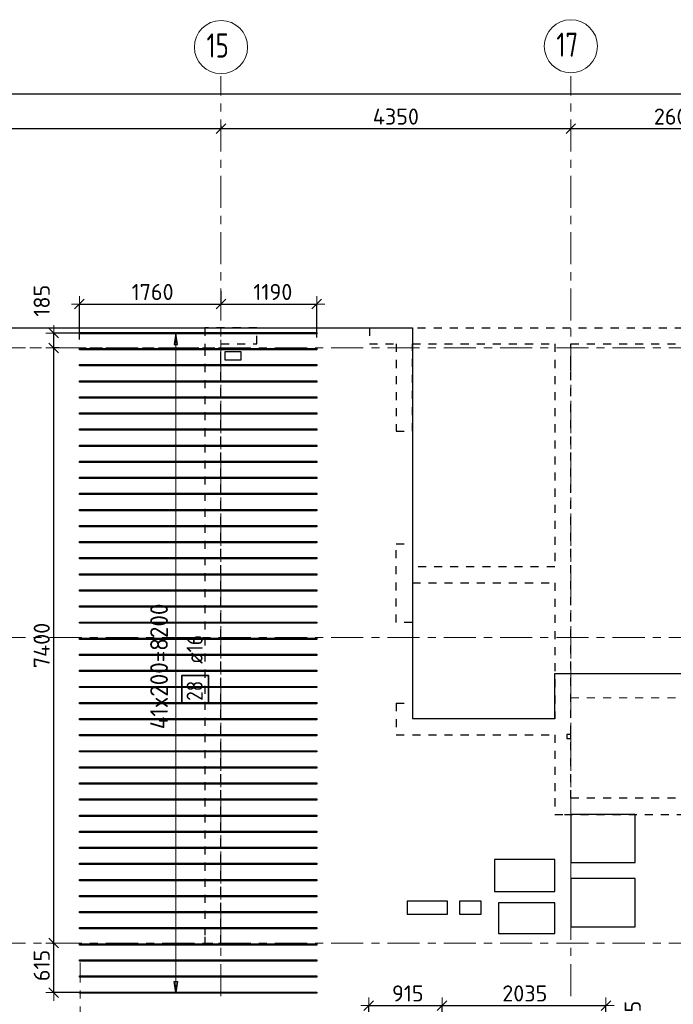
# Model space of a CAD drawing. Header units: metres. Extents: x -38 to 97, y -15 to 21.
# Tile 36 of 89: x 36 to 44, y 8 to 20. Entities that reach past the tile are written whole.
import ezdxf

# ---------------------------------------------------------------- set-up
doc = ezdxf.new("R2010")
doc.units = ezdxf.units.M
doc.header["$PDMODE"] = 65
for name, pattern in [('______11', [0.5, 0.4, -0.05, 0, -0.05]), ('______2', [0.0405, 0.03, -0.0105]), ('______3', [0.5, 0.4, -0.1]), ('______5', [1.1, 0.8, -0.1, 0.1, -0.1])]:
    doc.linetypes.add(name, pattern=pattern)
for name, color, linetype, lineweight in [('XR$2$Осевая линия (1)', 7, '______5', 13), ('XR$2$Размерная линия (1)', 7, 'Continuous', 13), ('XR$4$Балка (1)', 7, '______3', 13), ('XR$4$Перекрытие (1)', 7, 'Continuous', 35), ('XR$4$Размерная линия (1)', 7, 'Continuous', 13)]:
    doc.layers.add(name, color=color, linetype=linetype, lineweight=lineweight)
doc.layers.add('XR$4$Арм.стержн.Доп. Арм верхн.зоны Х', color=7, linetype='Continuous', lineweight=35, true_color=0x8c8cff)
doc.layers.add('XR$5$Стена_ бетон несущ.', color=7, linetype='Continuous', lineweight=70, true_color=0xb4b496)
doc.styles.add('ISOCPEUR', font='txt')
doc.dimstyles.new('DIMSTYLE_3', dxfattribs={"dimtxt": 0.2, "dimasz": 0.2, "dimexe": 0, "dimexo": 0, "dimgap": 0.1, "dimtad": 2, "dimdec": 0, "dimlfac": 1000, "dimrnd": 5, "dimzin": 12, "dimdsep": 46, "dimtxsty": 'ISOCPEUR', "dimblk1": 'ALL_ML_STRICH', "dimblk2": 'ALL_ML_STRICH', "dimsah": 1, "dimcen": 0, "dimclrd": 7, "dimclre": 256, "dimclrt": 7, "dimadec": 0, "dimazin": 0, "dimtfac": 1, "dimtdec": 0, "dimtix": 1, "dimtmove": 2, "dimatfit": 3, "dimfxl": 0, "dimtzin": 0, "dimlwd": 0, "dimlwe": -3, "dimarcsym": 0})
doc.dimstyles.new('DIMSTYLE_33', dxfattribs={"dimtxt": 0.2, "dimasz": 0.2, "dimexe": 0, "dimexo": 0, "dimgap": 0.1, "dimtad": 2, "dimdec": 0, "dimlfac": 1000, "dimrnd": 5, "dimzin": 12, "dimdsep": 46, "dimtxsty": 'ISOCPEUR', "dimblk1": 'ALL_ML_STRICH', "dimblk2": 'ALL_ML_STRICH', "dimsah": 1, "dimcen": 0, "dimclrd": 7, "dimclre": 256, "dimclrt": 7, "dimadec": 0, "dimazin": 0, "dimtfac": 1, "dimtdec": 0, "dimtix": 1, "dimtmove": 2, "dimatfit": 3, "dimfxl": 0, "dimtvp": 1.2, "dimtzin": 0, "dimlwd": 0, "dimlwe": -3, "dimarcsym": 0})

# ---------------------------------------------------------------- blocks, each defined once
blk = doc.blocks.new('ALL_ML_STRICH')
at = {"color": 0, "linetype": 'ByBlock', "lineweight": -2}
for p, q in [((-1, 0), (0.5, 0)), ((-0.3, -0.3), (0.3, 0.3)), ((0, -0.5), (0, 0.5))]:
    blk.add_line(p, q, dxfattribs=at)
blk = doc.blocks.new('*D11')
at = {"layer": 'DEFPOINTS', "color": 7, "linetype": 'Continuous', "lineweight": 13, "transparency": 33554687}
for p in [(0.5, 19.557), (0.5, 19.377), (61.6, 17.12)]:
    blk.add_point(p, dxfattribs=at)
at = {"layer": 'XR$2$Размерная линия (1)', "color": 9, "linetype": 'Continuous', "lineweight": -2, "true_color": 0xc7c7c7, "transparency": 33554687}
for p, q in [((0.5, 19.357), (0.5, 19.557)), ((61.6, 17.14), (61.6, 19.557))]:
    blk.add_line(p, q, dxfattribs=at)
at = {"layer": 'XR$2$Размерная линия (1)', "color": 7, "linetype": 'Continuous', "lineweight": -2, "transparency": 33554687}
blk.add_line((0.5, 19.557), (61.6, 19.557), dxfattribs=at)
at = {"layer": 'XR$2$Размерная линия (1)', "color": 7, "linetype": 'Continuous', "lineweight": 13, "transparency": 33554687, "xscale": 0.2, "yscale": 0.2, "zscale": 0.2, "rotation": 180}
blk.add_blockref('ALL_ML_STRICH', (0.5, 19.557), dxfattribs=at)
at = {"layer": 'XR$2$Размерная линия (1)', "color": 7, "linetype": 'Continuous', "lineweight": 13, "transparency": 33554687, "xscale": 0.2, "yscale": 0.2, "zscale": 0.2}
blk.add_blockref('ALL_ML_STRICH', (61.6, 19.557), dxfattribs=at)
at = {"layer": 'XR$2$Размерная линия (1)', "color": 7, "linetype": 'Continuous', "lineweight": 13, "transparency": 33554687, "insert": (31.1, 19.707), "char_height": 0.2, "width": 1, "attachment_point": 5, "style": 'ISOCPEUR'}
blk.add_mtext('\\A1;{61100}', dxfattribs=at)
blk = doc.blocks.new('*D34')
at = {"layer": 'DEFPOINTS', "color": 7, "linetype": 'Continuous', "lineweight": 13, "transparency": 33554687}
for p in [(32.85, 19.135), (32.85, 19.126), (38.7, 19.186)]:
    blk.add_point(p, dxfattribs=at)
at = {"layer": 'XR$2$Размерная линия (1)', "color": 9, "linetype": 'Continuous', "lineweight": -2, "true_color": 0xc7c7c7, "transparency": 33554687}
for p, q in [((32.85, 19.126), (32.85, 19.126)), ((38.7, 19.166), (38.7, 19.126))]:
    blk.add_line(p, q, dxfattribs=at)
at = {"layer": 'XR$2$Размерная линия (1)', "color": 7, "linetype": 'Continuous', "lineweight": -2, "transparency": 33554687}
blk.add_line((32.85, 19.126), (38.7, 19.126), dxfattribs=at)
at = {"layer": 'XR$2$Размерная линия (1)', "color": 7, "linetype": 'Continuous', "lineweight": 13, "transparency": 33554687, "xscale": 0.2, "yscale": 0.2, "zscale": 0.2, "rotation": 180}
blk.add_blockref('ALL_ML_STRICH', (32.85, 19.126), dxfattribs=at)
at = {"layer": 'XR$2$Размерная линия (1)', "color": 7, "linetype": 'Continuous', "lineweight": 13, "transparency": 33554687, "xscale": 0.2, "yscale": 0.2, "zscale": 0.2}
blk.add_blockref('ALL_ML_STRICH', (38.7, 19.126), dxfattribs=at)
at = {"layer": 'XR$2$Размерная линия (1)', "color": 7, "linetype": 'Continuous', "lineweight": 13, "transparency": 33554687, "insert": (35.785, 19.276), "char_height": 0.2, "width": 0.8, "attachment_point": 5, "style": 'ISOCPEUR'}
blk.add_mtext('\\A1;{5850}', dxfattribs=at)
blk = doc.blocks.new('*D35')
at = {"layer": 'DEFPOINTS', "color": 7, "linetype": 'Continuous', "lineweight": 13, "transparency": 33554687}
for p in [(38.7, 19.186), (38.7, 19.126), (43.05, 19.104)]:
    blk.add_point(p, dxfattribs=at)
at = {"layer": 'XR$2$Размерная линия (1)', "color": 9, "linetype": 'Continuous', "lineweight": -2, "true_color": 0xc7c7c7, "transparency": 33554687}
for p, q in [((38.7, 19.166), (38.7, 19.126)), ((43.05, 19.124), (43.05, 19.126))]:
    blk.add_line(p, q, dxfattribs=at)
at = {"layer": 'XR$2$Размерная линия (1)', "color": 7, "linetype": 'Continuous', "lineweight": -2, "transparency": 33554687}
blk.add_line((38.7, 19.126), (43.05, 19.126), dxfattribs=at)
at = {"layer": 'XR$2$Размерная линия (1)', "color": 7, "linetype": 'Continuous', "lineweight": 13, "transparency": 33554687, "xscale": 0.2, "yscale": 0.2, "zscale": 0.2, "rotation": 180}
blk.add_blockref('ALL_ML_STRICH', (38.7, 19.126), dxfattribs=at)
at = {"layer": 'XR$2$Размерная линия (1)', "color": 7, "linetype": 'Continuous', "lineweight": 13, "transparency": 33554687, "xscale": 0.2, "yscale": 0.2, "zscale": 0.2}
blk.add_blockref('ALL_ML_STRICH', (43.05, 19.126), dxfattribs=at)
at = {"layer": 'XR$2$Размерная линия (1)', "color": 7, "linetype": 'Continuous', "lineweight": 13, "transparency": 33554687, "insert": (40.875, 19.276), "char_height": 0.2, "width": 0.8, "attachment_point": 5, "style": 'ISOCPEUR'}
blk.add_mtext('\\A1;{4350}', dxfattribs=at)
blk = doc.blocks.new('*D36')
at = {"layer": 'DEFPOINTS', "color": 7, "linetype": 'Continuous', "lineweight": 13, "transparency": 33554687}
for p in [(43.05, 19.126), (43.05, 19.104), (45.65, 19.05)]:
    blk.add_point(p, dxfattribs=at)
at = {"layer": 'XR$2$Размерная линия (1)', "color": 9, "linetype": 'Continuous', "lineweight": -2, "true_color": 0xc7c7c7, "transparency": 33554687}
for p, q in [((43.05, 19.124), (43.05, 19.126)), ((45.65, 19.07), (45.65, 19.126))]:
    blk.add_line(p, q, dxfattribs=at)
at = {"layer": 'XR$2$Размерная линия (1)', "color": 7, "linetype": 'Continuous', "lineweight": -2, "transparency": 33554687}
blk.add_line((43.05, 19.126), (45.65, 19.126), dxfattribs=at)
at = {"layer": 'XR$2$Размерная линия (1)', "color": 7, "linetype": 'Continuous', "lineweight": 13, "transparency": 33554687, "xscale": 0.2, "yscale": 0.2, "zscale": 0.2, "rotation": 180}
blk.add_blockref('ALL_ML_STRICH', (43.05, 19.126), dxfattribs=at)
at = {"layer": 'XR$2$Размерная линия (1)', "color": 7, "linetype": 'Continuous', "lineweight": 13, "transparency": 33554687, "xscale": 0.2, "yscale": 0.2, "zscale": 0.2}
blk.add_blockref('ALL_ML_STRICH', (45.65, 19.126), dxfattribs=at)
at = {"layer": 'XR$2$Размерная линия (1)', "color": 7, "linetype": 'Continuous', "lineweight": 13, "transparency": 33554687, "insert": (44.36, 19.276), "char_height": 0.2, "width": 0.8, "attachment_point": 5, "style": 'ISOCPEUR'}
blk.add_mtext('\\A1;{2600}', dxfattribs=at)
blk = doc.blocks.new('*D394')
at = {"layer": 'DEFPOINTS', "color": 7, "linetype": 'Continuous', "lineweight": 13, "transparency": 33554687}
for p in [(40.537, 8.224), (41.45, 8.021), (40.537, 7.616)]:
    blk.add_point(p, dxfattribs=at)
at = {"layer": 'XR$4$Размерная линия (1)', "color": 9, "linetype": 'Continuous', "lineweight": -2, "true_color": 0xc7c7c7, "transparency": 33554687}
for p, q in [((40.537, 7.636), (40.537, 8.224)), ((41.45, 8.041), (41.45, 8.224))]:
    blk.add_line(p, q, dxfattribs=at)
at = {"layer": 'XR$4$Размерная линия (1)', "color": 7, "linetype": 'Continuous', "lineweight": -2, "transparency": 33554687}
blk.add_line((40.537, 8.224), (41.45, 8.224), dxfattribs=at)
at = {"layer": 'XR$4$Размерная линия (1)', "color": 7, "linetype": 'Continuous', "lineweight": 13, "transparency": 33554687, "xscale": 0.2, "yscale": 0.2, "zscale": 0.2, "rotation": 180}
blk.add_blockref('ALL_ML_STRICH', (40.537, 8.224), dxfattribs=at)
at = {"layer": 'XR$4$Размерная линия (1)', "color": 7, "linetype": 'Continuous', "lineweight": 13, "transparency": 33554687, "xscale": 0.2, "yscale": 0.2, "zscale": 0.2}
blk.add_blockref('ALL_ML_STRICH', (41.45, 8.224), dxfattribs=at)
at = {"layer": 'XR$4$Размерная линия (1)', "color": 7, "linetype": 'Continuous', "lineweight": 13, "transparency": 33554687, "insert": (41.023, 8.374), "char_height": 0.2, "width": 0.6, "attachment_point": 5, "style": 'ISOCPEUR'}
blk.add_mtext('\\A1;{915}', dxfattribs=at)
blk = doc.blocks.new('*D395')
at = {"layer": 'DEFPOINTS', "color": 7, "linetype": 'Continuous', "lineweight": 13, "transparency": 33554687}
for p in [(41.45, 8.224), (41.45, 8.021), (43.487, 7.646)]:
    blk.add_point(p, dxfattribs=at)
at = {"layer": 'XR$4$Размерная линия (1)', "color": 9, "linetype": 'Continuous', "lineweight": -2, "true_color": 0xc7c7c7, "transparency": 33554687}
for p, q in [((41.45, 8.041), (41.45, 8.224)), ((43.487, 7.666), (43.487, 8.224))]:
    blk.add_line(p, q, dxfattribs=at)
at = {"layer": 'XR$4$Размерная линия (1)', "color": 7, "linetype": 'Continuous', "lineweight": -2, "transparency": 33554687}
blk.add_line((41.45, 8.224), (43.487, 8.224), dxfattribs=at)
at = {"layer": 'XR$4$Размерная линия (1)', "color": 7, "linetype": 'Continuous', "lineweight": 13, "transparency": 33554687, "xscale": 0.2, "yscale": 0.2, "zscale": 0.2, "rotation": 180}
blk.add_blockref('ALL_ML_STRICH', (41.45, 8.224), dxfattribs=at)
at = {"layer": 'XR$4$Размерная линия (1)', "color": 7, "linetype": 'Continuous', "lineweight": 13, "transparency": 33554687, "xscale": 0.2, "yscale": 0.2, "zscale": 0.2}
blk.add_blockref('ALL_ML_STRICH', (43.487, 8.224), dxfattribs=at)
at = {"layer": 'XR$4$Размерная линия (1)', "color": 7, "linetype": 'Continuous', "lineweight": 13, "transparency": 33554687, "insert": (42.478, 8.374), "char_height": 0.2, "width": 0.8, "attachment_point": 5, "style": 'ISOCPEUR'}
blk.add_mtext('\\A1;{2035}', dxfattribs=at)
blk = doc.blocks.new('*D412')
at = {"layer": 'DEFPOINTS', "color": 7, "linetype": 'Continuous', "lineweight": 13, "transparency": 33554687}
for p in [(38.7, 17.084), (36.94, 16.945), (36.94, 16.483)]:
    blk.add_point(p, dxfattribs=at)
at = {"layer": 'XR$4$Размерная линия (1)', "color": 9, "linetype": 'Continuous', "lineweight": -2, "true_color": 0xc7c7c7, "transparency": 33554687}
for p, q in [((38.7, 17.104), (38.7, 16.945)), ((36.94, 16.503), (36.94, 16.945))]:
    blk.add_line(p, q, dxfattribs=at)
at = {"layer": 'XR$4$Размерная линия (1)', "color": 7, "linetype": 'Continuous', "lineweight": -2, "transparency": 33554687}
blk.add_line((36.94, 16.945), (38.7, 16.945), dxfattribs=at)
at = {"layer": 'XR$4$Размерная линия (1)', "color": 7, "linetype": 'Continuous', "lineweight": 13, "transparency": 33554687, "xscale": 0.2, "yscale": 0.2, "zscale": 0.2, "rotation": 180}
blk.add_blockref('ALL_ML_STRICH', (36.94, 16.945), dxfattribs=at)
at = {"layer": 'XR$4$Размерная линия (1)', "color": 7, "linetype": 'Continuous', "lineweight": 13, "transparency": 33554687, "xscale": 0.2, "yscale": 0.2, "zscale": 0.2}
blk.add_blockref('ALL_ML_STRICH', (38.7, 16.945), dxfattribs=at)
at = {"layer": 'XR$4$Размерная линия (1)', "color": 7, "linetype": 'Continuous', "lineweight": 13, "transparency": 33554687, "insert": (37.85, 17.095), "char_height": 0.2, "width": 0.8, "attachment_point": 5, "style": 'ISOCPEUR'}
blk.add_mtext('\\A1;{1760}', dxfattribs=at)
blk = doc.blocks.new('*D413')
at = {"layer": 'DEFPOINTS', "color": 7, "linetype": 'Continuous', "lineweight": 13, "transparency": 33554687}
for p in [(38.7, 17.084), (38.7, 16.945), (39.89, 16.508)]:
    blk.add_point(p, dxfattribs=at)
at = {"layer": 'XR$4$Размерная линия (1)', "color": 9, "linetype": 'Continuous', "lineweight": -2, "true_color": 0xc7c7c7, "transparency": 33554687}
for p, q in [((38.7, 17.104), (38.7, 16.945)), ((39.89, 16.528), (39.89, 16.945))]:
    blk.add_line(p, q, dxfattribs=at)
at = {"layer": 'XR$4$Размерная линия (1)', "color": 7, "linetype": 'Continuous', "lineweight": -2, "transparency": 33554687}
blk.add_line((38.7, 16.945), (39.89, 16.945), dxfattribs=at)
at = {"layer": 'XR$4$Размерная линия (1)', "color": 7, "linetype": 'Continuous', "lineweight": 13, "transparency": 33554687, "xscale": 0.2, "yscale": 0.2, "zscale": 0.2, "rotation": 180}
blk.add_blockref('ALL_ML_STRICH', (38.7, 16.945), dxfattribs=at)
at = {"layer": 'XR$4$Размерная линия (1)', "color": 7, "linetype": 'Continuous', "lineweight": 13, "transparency": 33554687, "xscale": 0.2, "yscale": 0.2, "zscale": 0.2}
blk.add_blockref('ALL_ML_STRICH', (39.89, 16.945), dxfattribs=at)
at = {"layer": 'XR$4$Размерная линия (1)', "color": 7, "linetype": 'Continuous', "lineweight": 13, "transparency": 33554687, "insert": (39.345, 17.095), "char_height": 0.2, "width": 0.8, "attachment_point": 5, "style": 'ISOCPEUR'}
blk.add_mtext('\\A1;{1190}', dxfattribs=at)
blk = doc.blocks.new('*D414')
at = {"layer": 'DEFPOINTS', "color": 7, "linetype": 'Continuous', "lineweight": 13, "transparency": 33554687}
for p in [(36.587, 9), (36.621, 8.384), (37.025, 8.384)]:
    blk.add_point(p, dxfattribs=at)
at = {"layer": 'XR$4$Размерная линия (1)', "color": 9, "linetype": 'Continuous', "lineweight": -2, "true_color": 0xc7c7c7, "transparency": 33554687}
for p, q in [((36.607, 9), (36.621, 9)), ((37.005, 8.384), (36.621, 8.384))]:
    blk.add_line(p, q, dxfattribs=at)
at = {"layer": 'XR$4$Размерная линия (1)', "color": 7, "linetype": 'Continuous', "lineweight": -2, "transparency": 33554687}
blk.add_line((36.621, 8.384), (36.621, 9), dxfattribs=at)
at = {"layer": 'XR$4$Размерная линия (1)', "color": 7, "linetype": 'Continuous', "lineweight": 13, "transparency": 33554687, "xscale": 0.2, "yscale": 0.2, "zscale": 0.2}
for p, rotation in [((36.621, 9), 90), ((36.621, 8.384), 270)]:
    blk.add_blockref('ALL_ML_STRICH', p, dxfattribs=dict(at, rotation=rotation))
at = {"layer": 'XR$4$Размерная линия (1)', "color": 7, "linetype": 'Continuous', "lineweight": 13, "transparency": 33554687, "insert": (36.471, 8.722), "char_height": 0.2, "width": 0.6, "attachment_point": 5, "rotation": 90, "style": 'ISOCPEUR'}
blk.add_mtext('\\A1;{615}', dxfattribs=at)
blk = doc.blocks.new('*D415')
at = {"layer": 'DEFPOINTS', "color": 7, "linetype": 'Continuous', "lineweight": 13, "transparency": 33554687}
for p in [(36.708, 16.4), (36.587, 9), (36.621, 9)]:
    blk.add_point(p, dxfattribs=at)
at = {"layer": 'XR$4$Размерная линия (1)', "color": 9, "linetype": 'Continuous', "lineweight": -2, "true_color": 0xc7c7c7, "transparency": 33554687}
for p, q in [((36.688, 16.4), (36.621, 16.4)), ((36.607, 9), (36.621, 9))]:
    blk.add_line(p, q, dxfattribs=at)
at = {"layer": 'XR$4$Размерная линия (1)', "color": 7, "linetype": 'Continuous', "lineweight": -2, "transparency": 33554687}
blk.add_line((36.621, 9), (36.621, 16.4), dxfattribs=at)
at = {"layer": 'XR$4$Размерная линия (1)', "color": 7, "linetype": 'Continuous', "lineweight": 13, "transparency": 33554687, "xscale": 0.2, "yscale": 0.2, "zscale": 0.2}
for p, rotation in [((36.621, 16.4), 90), ((36.621, 9), 270)]:
    blk.add_blockref('ALL_ML_STRICH', p, dxfattribs=dict(at, rotation=rotation))
at = {"layer": 'XR$4$Размерная линия (1)', "color": 7, "linetype": 'Continuous', "lineweight": 13, "transparency": 33554687, "insert": (36.471, 12.7), "char_height": 0.2, "width": 0.8, "attachment_point": 5, "rotation": 90, "style": 'ISOCPEUR'}
blk.add_mtext('\\A1;{7400}', dxfattribs=at)
blk = doc.blocks.new('*D416')
at = {"layer": 'DEFPOINTS', "color": 7, "linetype": 'Continuous', "lineweight": 13, "transparency": 33554687}
for p in [(36.99, 16.584), (36.621, 16.4), (36.708, 16.4)]:
    blk.add_point(p, dxfattribs=at)
at = {"layer": 'XR$4$Размерная линия (1)', "color": 9, "linetype": 'Continuous', "lineweight": -2, "true_color": 0xc7c7c7, "transparency": 33554687}
for p, q in [((36.97, 16.584), (36.621, 16.584)), ((36.688, 16.4), (36.621, 16.4))]:
    blk.add_line(p, q, dxfattribs=at)
at = {"layer": 'XR$4$Размерная линия (1)', "color": 7, "linetype": 'Continuous', "lineweight": -2, "transparency": 33554687}
blk.add_line((36.621, 16.4), (36.621, 16.584), dxfattribs=at)
at = {"layer": 'XR$4$Размерная линия (1)', "color": 7, "linetype": 'Continuous', "lineweight": 13, "transparency": 33554687, "xscale": 0.2, "yscale": 0.2, "zscale": 0.2}
for p, rotation in [((36.621, 16.584), 90), ((36.621, 16.4), 270)]:
    blk.add_blockref('ALL_ML_STRICH', p, dxfattribs=dict(at, rotation=rotation))
at = {"layer": 'XR$4$Размерная линия (1)', "color": 7, "linetype": 'Continuous', "lineweight": 13, "transparency": 33554687, "insert": (36.471, 16.987), "char_height": 0.2, "width": 0.6, "attachment_point": 5, "rotation": 90, "style": 'ISOCPEUR'}
blk.add_mtext('\\A1;{185}', dxfattribs=at)
blk = doc.blocks.new('*D647')
at = {"layer": 'DEFPOINTS', "color": 7, "linetype": 'Continuous', "lineweight": 13, "transparency": 33554687}
for p in [(43.412, 7.727), (43.891, 7.4), (43.971, 7.4)]:
    blk.add_point(p, dxfattribs=at)
at = {"layer": 'XR$4$Размерная линия (1)', "color": 9, "linetype": 'Continuous', "lineweight": -2, "true_color": 0xc7c7c7, "transparency": 33554687}
for p, q in [((43.432, 7.727), (43.971, 7.727)), ((43.911, 7.4), (43.971, 7.4))]:
    blk.add_line(p, q, dxfattribs=at)
at = {"layer": 'XR$4$Размерная линия (1)', "color": 7, "linetype": 'Continuous', "lineweight": -2, "transparency": 33554687}
blk.add_line((43.971, 7.4), (43.971, 7.727), dxfattribs=at)
at = {"layer": 'XR$4$Размерная линия (1)', "color": 7, "linetype": 'Continuous', "lineweight": 13, "transparency": 33554687, "xscale": 0.2, "yscale": 0.2, "zscale": 0.2}
for p, rotation in [((43.971, 7.727), 90), ((43.971, 7.4), 270)]:
    blk.add_blockref('ALL_ML_STRICH', p, dxfattribs=dict(at, rotation=rotation))
at = {"layer": 'XR$4$Размерная линия (1)', "color": 7, "linetype": 'Continuous', "lineweight": 13, "transparency": 33554687, "insert": (43.819, 8.072), "char_height": 0.2, "width": 0.6, "attachment_point": 5, "rotation": 90, "style": 'ISOCPEUR'}
blk.add_mtext('\\A1;{325}', dxfattribs=at)

msp = doc.modelspace()

# ---------------------------------------------------------------- linework, layer by layer
at = {"layer": 'XR$2$Осевая линия (1)', "color": 253, "linetype": '______11', "lineweight": 13, "true_color": 0xa0a0a0, "transparency": 33554687}
for p, q in [((38.7, 8.34), (38.7, 19.78)), ((43.05, 8.34), (43.05, 19.78)), ((-2.63, 16.4), (62.6, 16.4)), ((-2.63, 12.8), (62.6, 12.8)), ((-2.63, 9), (62.6, 9)), ((36.95, -3.39), (36.95, 8.76))]:
    msp.add_line(p, q, dxfattribs=at)
at = {"layer": 'XR$2$Осевая линия (1)', "color": 7, "linetype": 'Continuous', "lineweight": 13, "transparency": 33554687}
for centre in [(38.7004, 20.1401), (43.0504, 20.1501)]:
    msp.add_circle(centre, 0.3304, dxfattribs=at)
at = {"layer": 'XR$4$Арм.стержн.Доп. Арм верхн.зоны Х', "color": 253, "linetype": 'Continuous', "lineweight": -3, "true_color": 0xa0a0a0, "transparency": 33554687}
for p, q in [((38.1399, 16.584), (38.0399, 16.584)), ((38.1399, 16.584), (38.2399, 16.584)), ((38.1399, 8.3839), (38.0399, 8.3839)), ((38.1399, 8.3839), (38.2399, 8.3839))]:
    msp.add_line(p, q, dxfattribs=at)
at = {"layer": 'XR$4$Арм.стержн.Доп. Арм верхн.зоны Х', "color": 7, "linetype": 'Continuous', "lineweight": 25, "transparency": 33554687}
for p, q in [((38.1399, 16.584), (38.1199, 16.444)), ((38.1599, 16.444), (38.1399, 16.584)), ((38.1199, 16.444), (38.1599, 16.444)), ((38.1399, 8.3839), (38.1199, 8.524)), ((38.1199, 8.524), (38.1599, 8.524)), ((38.1599, 8.524), (38.1399, 8.3839))]:
    msp.add_line(p, q, dxfattribs=at)
at = {"layer": 'XR$4$Арм.стержн.Доп. Арм верхн.зоны Х', "color": 7, "linetype": 'Continuous', "lineweight": 13, "transparency": 33554687}
for p, q in [((38.1399, 16.584), (38.1399, 16.584)), ((38.1399, 8.3839), (38.1399, 16.584)), ((38.1399, 8.3839), (38.1399, 8.3839))]:
    msp.add_line(p, q, dxfattribs=at)
at = {"layer": 'XR$4$Арм.стержн.Доп. Арм верхн.зоны Х', "color": 7, "linetype": 'Continuous', "lineweight": 25, "transparency": 33554687}
for points in [[(39.8901, 16.576), (36.9401, 16.576), (36.9401, 16.592), (39.8901, 16.592), (39.8901, 16.576)], [(39.8901, 16.376), (36.9401, 16.376), (36.9401, 16.392), (39.8901, 16.392), (39.8901, 16.376)], [(39.8901, 16.176), (36.9401, 16.176), (36.9401, 16.192), (39.8901, 16.192), (39.8901, 16.176)], [(39.8901, 15.976), (36.9401, 15.976), (36.9401, 15.992), (39.8901, 15.992), (39.8901, 15.976)], [(39.8901, 15.776), (36.9401, 15.776), (36.9401, 15.792), (39.8901, 15.792), (39.8901, 15.776)], [(39.8901, 15.576), (36.9401, 15.576), (36.9401, 15.592), (39.8901, 15.592), (39.8901, 15.576)], [(39.8901, 15.376), (36.9401, 15.376), (36.9401, 15.392), (39.8901, 15.392), (39.8901, 15.376)], [(39.8901, 15.176), (36.9401, 15.176), (36.9401, 15.192), (39.8901, 15.192), (39.8901, 15.176)], [(39.8901, 14.976), (36.9401, 14.976), (36.9401, 14.992), (39.8901, 14.992), (39.8901, 14.976)], [(39.8901, 14.776), (36.9401, 14.776), (36.9401, 14.792), (39.8901, 14.792), (39.8901, 14.776)], [(39.8901, 14.576), (36.9401, 14.576), (36.9401, 14.592), (39.8901, 14.592), (39.8901, 14.576)], [(39.8901, 14.376), (36.9401, 14.376), (36.9401, 14.392), (39.8901, 14.392), (39.8901, 14.376)], [(39.8901, 14.176), (36.9401, 14.176), (36.9401, 14.192), (39.8901, 14.192), (39.8901, 14.176)], [(39.8901, 13.976), (36.9401, 13.976), (36.9401, 13.992), (39.8901, 13.992), (39.8901, 13.976)], [(39.8901, 13.7759), (36.9401, 13.7759), (36.9401, 13.792), (39.8901, 13.792), (39.8901, 13.7759)], [(39.8901, 13.576), (36.9401, 13.576), (36.9401, 13.592), (39.8901, 13.592), (39.8901, 13.576)], [(39.8901, 13.376), (36.9401, 13.376), (36.9401, 13.392), (39.8901, 13.392), (39.8901, 13.376)], [(39.8901, 13.176), (36.9401, 13.176), (36.9401, 13.192), (39.8901, 13.192), (39.8901, 13.176)], [(39.8901, 12.976), (36.9401, 12.976), (36.9401, 12.992), (39.8901, 12.992), (39.8901, 12.976)], [(39.8901, 12.776), (36.9401, 12.776), (36.9401, 12.792), (39.8901, 12.792), (39.8901, 12.776)], [(39.8901, 12.576), (36.9401, 12.576), (36.9401, 12.592), (39.8901, 12.592), (39.8901, 12.576)], [(39.8901, 12.376), (36.9401, 12.376), (36.9401, 12.392), (39.8901, 12.392), (39.8901, 12.376)], [(39.8901, 12.176), (36.9401, 12.176), (36.9401, 12.192), (39.8901, 12.192), (39.8901, 12.176)], [(39.8901, 11.976), (36.9401, 11.976), (36.9401, 11.992), (39.8901, 11.992), (39.8901, 11.976)], [(39.8901, 11.776), (36.9401, 11.776), (36.9401, 11.792), (39.8901, 11.792), (39.8901, 11.776)], [(39.8901, 11.576), (36.9401, 11.576), (36.9401, 11.592), (39.8901, 11.592), (39.8901, 11.576)], [(39.8901, 11.376), (36.9401, 11.376), (36.9401, 11.392), (39.8901, 11.392), (39.8901, 11.376)], [(39.8901, 11.176), (36.9401, 11.176), (36.9401, 11.192), (39.8901, 11.192), (39.8901, 11.176)], [(39.8901, 10.976), (36.9401, 10.976), (36.9401, 10.992), (39.8901, 10.992), (39.8901, 10.976)], [(39.8901, 10.776), (36.9401, 10.776), (36.9401, 10.792), (39.8901, 10.792), (39.8901, 10.776)], [(39.8901, 10.576), (36.9401, 10.576), (36.9401, 10.592), (39.8901, 10.592), (39.8901, 10.576)], [(39.8901, 10.376), (36.9401, 10.376), (36.9401, 10.392), (39.8901, 10.392), (39.8901, 10.376)], [(39.8901, 10.176), (36.9401, 10.176), (36.9401, 10.192), (39.8901, 10.192), (39.8901, 10.176)], [(39.8901, 9.976), (36.9401, 9.976), (36.9401, 9.992), (39.8901, 9.992), (39.8901, 9.976)], [(39.8901, 9.776), (36.9401, 9.776), (36.9401, 9.792), (39.8901, 9.792), (39.8901, 9.776)], [(39.8901, 9.576), (36.9401, 9.576), (36.9401, 9.592), (39.8901, 9.592), (39.8901, 9.576)], [(39.8901, 9.376), (36.9401, 9.376), (36.9401, 9.392), (39.8901, 9.392), (39.8901, 9.376)], [(39.8901, 9.176), (36.9401, 9.176), (36.9401, 9.192), (39.8901, 9.192), (39.8901, 9.176)], [(39.8901, 8.976), (36.9401, 8.976), (36.9401, 8.992), (39.8901, 8.992), (39.8901, 8.976)], [(39.8901, 8.776), (36.9401, 8.776), (36.9401, 8.792), (39.8901, 8.792), (39.8901, 8.776)], [(39.8901, 8.576), (36.9401, 8.576), (36.9401, 8.592), (39.8901, 8.592), (39.8901, 8.576)], [(39.8901, 8.376), (36.9401, 8.376), (36.9401, 8.3919), (39.8901, 8.3919), (39.8901, 8.376)]]:
    msp.add_lwpolyline(points, dxfattribs=at)
at = {"layer": 'XR$4$Арм.стержн.Доп. Арм верхн.зоны Х', "color": 7, "linetype": 'Continuous', "lineweight": 35, "transparency": 33554687}
msp.add_lwpolyline([(38.5457, 11.9785), (38.5457, 12.3251), (38.2123, 12.3251), (38.2123, 11.9785), (38.5457, 11.9785)], dxfattribs=at)
at = {"layer": 'XR$4$Балка (1)', "color": 7, "linetype": '______2', "lineweight": 18, "transparency": 33554687}
for p, q in [((38.7, 16.4002), (38.7, 16.6502)), ((32.725, 16.4002), (38.7, 16.4002)), ((43.05, 12.3502), (43.05, 12.0502)), ((43.05, 12.0502), (44.58, 12.0502))]:
    msp.add_line(p, q, dxfattribs=at)
at = {"layer": 'XR$4$Перекрытие (1)', "color": 7, "linetype": 'Continuous', "lineweight": 25, "transparency": 33554687}
for p, q in [((32.725, 16.6502), (41.0797, 16.6502)), ((41.0797, 16.6502), (41.0797, 11.7903)), ((38.95, 16.3503), (38.75, 16.3502)), ((38.75, 16.3502), (38.75, 16.2503)), ((38.95, 16.2504), (38.95, 16.3503)), ((38.75, 16.2503), (38.95, 16.2504)), ((42.85, 11.7903), (42.85, 12.3502)), ((42.85, 12.3502), (44.58, 12.3502)), ((41.0797, 11.7903), (42.85, 11.7903)), ((43, 11.5937), (43, 11.5437)), ((43.05, 11.5937), (43, 11.5937)), ((43, 11.5437), (43.05, 11.5437)), ((43.05, 11.5437), (43.05, 11.5937)), ((43.05, 10.6006), (43.05, 10.0006)), ((43.85, 10.6006), (43.05, 10.6006)), ((43.85, 10.0006), (43.85, 10.6006)), ((42.1, 10.0398), (42.1, 9.6398)), ((42.85, 10.0398), (42.1, 10.0398)), ((42.85, 9.6398), (42.85, 10.0398)), ((43.05, 10.0006), (43.85, 10.0006)), ((43.05, 9.8018), (43.05, 9.2018)), ((43.85, 9.8018), (43.05, 9.8018)), ((43.85, 9.2018), (43.85, 9.8018)), ((42.1, 9.6398), (42.85, 9.6398)), ((41.0154, 9.5195), (41.0154, 9.3595)), ((41.5154, 9.5195), (41.0154, 9.5195)), ((41.5154, 9.3595), (41.5154, 9.5195)), ((41.6656, 9.5195), (41.6656, 9.3595)), ((41.9356, 9.5195), (41.6656, 9.5195)), ((41.9356, 9.3595), (41.9356, 9.5195)), ((42.1506, 9.4995), (42.1506, 9.1195)), ((42.8506, 9.4995), (42.1506, 9.4995)), ((42.8506, 9.1195), (42.8506, 9.4995)), ((41.0154, 9.3595), (41.5154, 9.3595)), ((41.6656, 9.3595), (41.9356, 9.3595)), ((43.05, 9.2018), (43.85, 9.2018)), ((42.1506, 9.1195), (42.8506, 9.1195))]:
    msp.add_line(p, q, dxfattribs=at)
at = {"layer": 'XR$5$Стена_ бетон несущ.', "color": 253, "linetype": '______2', "lineweight": -3, "true_color": 0xa0a0a0, "transparency": 33554687}
for p, q in [((38.5, 16.65), (38.5, 16.4)), ((39.145, 16.65), (38.5, 16.65)), ((39.145, 16.45), (39.145, 16.65)), ((40.545, 16.65), (45.65, 16.65)), ((40.545, 16.65), (40.545, 16.45)), ((38.7, 16.2493), (38.7, 16.45)), ((38.7, 16.45), (39.145, 16.45)), ((40.545, 16.45), (40.8797, 16.45)), ((40.8797, 16.45), (40.8797, 15.365)), ((41.0797, 15.365), (41.0797, 16.45)), ((41.0797, 16.45), (42.85, 16.45)), ((42.85, 16.45), (42.85, 13.68)), ((43.05, 16.199), (43.05, 16.45)), ((43.05, 16.45), (45.65, 16.45)), ((38.5, 16.4), (38.5, 10.6)), ((38.7, 16.1693), (38.7, 16.2493)), ((38.7, 9), (38.7, 16.1693)), ((43.05, 16.119), (43.05, 16.199)), ((43.05, 10.8), (43.05, 16.119)), ((40.8797, 15.365), (41.0797, 15.365)), ((40.8797, 13.965), (41.0797, 13.965)), ((40.8797, 12.985), (40.8797, 13.965)), ((41.0797, 13.965), (41.0797, 13.68)), ((42.85, 13.68), (41.0797, 13.68)), ((41.0797, 13.48), (42.85, 13.48)), ((41.0797, 13.48), (41.0797, 12.985)), ((42.85, 13.48), (42.85, 11.79)), ((41.0797, 12.985), (40.8797, 12.985)), ((40.8797, 11.985), (41.0797, 11.985)), ((40.8797, 11.985), (40.8797, 11.59)), ((41.0797, 11.985), (41.0797, 11.79)), ((42.85, 11.79), (41.0797, 11.79)), ((40.8797, 11.59), (42.85, 11.59)), ((42.85, 11.59), (42.85, 10.8)), ((42.85, 10.8), (42.85, 10.6)), ((45.55, 10.8), (43.05, 10.8)), ((38.5, 10.6), (38.5, 9.0795)), ((42.85, 10.6), (42.97, 10.6)), ((42.97, 10.6), (45.65, 10.6)), ((38.5, 9.0795), (38.5, 9)), ((38.5, 9), (38.7, 9))]:
    msp.add_line(p, q, dxfattribs=at)

# ---------------------------------------------------------------- texts
at = {"layer": 'XR$2$Осевая линия (1)', "color": 7, "linetype": 'Continuous', "lineweight": 13, "transparency": 33554687, "char_height": 0.3, "width": 0.472281, "attachment_point": 7, "style": 'ISOCPEUR'}
for s, insert in [('\\W0.75;15', (38.5204, 20.0096)), ('\\W0.75;17', (42.8704, 20.0196))]:
    msp.add_mtext(s, dxfattribs=dict(at, insert=insert))
at = {"layer": 'XR$4$Арм.стержн.Доп. Арм верхн.зоны Х', "color": 7, "linetype": 'Continuous', "lineweight": 13, "transparency": 33554687, "insert": (38.0399, 11.659), "char_height": 0.22, "width": 1.775242, "attachment_point": 7, "rotation": 90, "style": 'ISOCPEUR'}
msp.add_mtext('\\W0.95;41x200=8200', dxfattribs=at)
at = {"layer": 'XR$4$Арм.стержн.Доп. Арм верхн.зоны Х', "color": 7, "linetype": 'Continuous', "lineweight": 25, "transparency": 33554687, "char_height": 0.2, "attachment_point": 7, "rotation": 90, "style": 'ISOCPEUR'}
for s, insert, width in [('\\W0.89; ø16 ', (38.4723, 12.3585), 0.749105), ('\\W0.87;28', (38.4723, 12.0118), 0.367208)]:
    msp.add_mtext(s, dxfattribs=dict(at, insert=insert, width=width))

# ---------------------------------------------------------------- dimensions: what is measured, and where the dimension line sits
at = {"layer": 'XR$2$Размерная линия (1)', "color": 7, "linetype": 'Continuous', "lineweight": 13, "transparency": 33554687}
for base, p1, p2, picture, middle in [((61.6, 19.5574), (0.5, 19.3568), (61.6, 17.1397), '*D11', (31.1, 19.7074)), ((38.7, 19.1261), (32.85, 19.1261), (38.7, 19.1656), '*D34', (35.785, 19.2761)), ((43.05, 19.1261), (38.7, 19.1656), (43.05, 19.1244), '*D35', (40.875, 19.2761)), ((45.65, 19.1261), (43.05, 19.1244), (45.65, 19.0702), '*D36', (44.36, 19.2761))]:
    dim = msp.add_linear_dim(base=base, p1=p1, p2=p2, dimstyle='DIMSTYLE_3', override={"dimpost": '<>', "dimclrd": 7, "dimclre": 9, "dimclrt": 7, "dimlwd": 0, "dimlwe": 65533}, dxfattribs=at)
    dim.commit()
    dim.dimension.update_dxf_attribs({"geometry": picture, "text_midpoint": middle, "dimtype": 160})
at = {"layer": 'XR$4$Размерная линия (1)', "color": 7, "linetype": 'Continuous', "lineweight": 13, "transparency": 33554687}
for base, p1, p2, dimstyle, picture, middle in [((36.6211, 16.584), (36.6879, 16.4), (36.9699, 16.584), 'DIMSTYLE_33', '*D416', (36.4714, 16.9866)), ((36.6211, 16.4), (36.6067, 9), (36.6879, 16.4), 'DIMSTYLE_3', '*D415', (36.4711, 12.7)), ((36.6211, 9), (37.0046, 8.3839), (36.6067, 9), 'DIMSTYLE_3', '*D414', (36.4711, 8.722)), ((43.9706, 7.7272), (43.9115, 7.4), (43.4324, 7.7272), 'DIMSTYLE_33', '*D647', (43.8191, 8.0724))]:
    dim = msp.add_linear_dim(base=base, p1=p1, p2=p2, angle=90, dimstyle=dimstyle, override={"dimpost": '<>', "dimclrd": 7, "dimclre": 9, "dimclrt": 7, "dimlwd": 0, "dimlwe": 65533}, dxfattribs=at)
    dim.commit()
    dim.dimension.update_dxf_attribs({"geometry": picture, "text_midpoint": middle, "dimtype": 160})
for base, p1, p2, picture, middle in [((38.7, 16.9445), (36.9401, 16.5034), (38.7, 17.1035), '*D412', (37.8501, 17.0945)), ((39.8901, 16.9445), (38.7, 17.1035), (39.8901, 16.5277), '*D413', (39.3451, 17.0945)), ((41.45, 8.2241), (40.5369, 7.6358), (41.45, 8.0413), '*D394', (41.0234, 8.3741)), ((43.4869, 8.2241), (41.45, 8.0413), (43.4869, 7.6662), '*D395', (42.4784, 8.3741))]:
    dim = msp.add_linear_dim(base=base, p1=p1, p2=p2, dimstyle='DIMSTYLE_3', override={"dimpost": '<>', "dimclrd": 7, "dimclre": 9, "dimclrt": 7, "dimlwd": 0, "dimlwe": 65533}, dxfattribs=at)
    dim.commit()
    dim.dimension.update_dxf_attribs({"geometry": picture, "text_midpoint": middle, "dimtype": 160})

doc.saveas('drawing.dxf')
